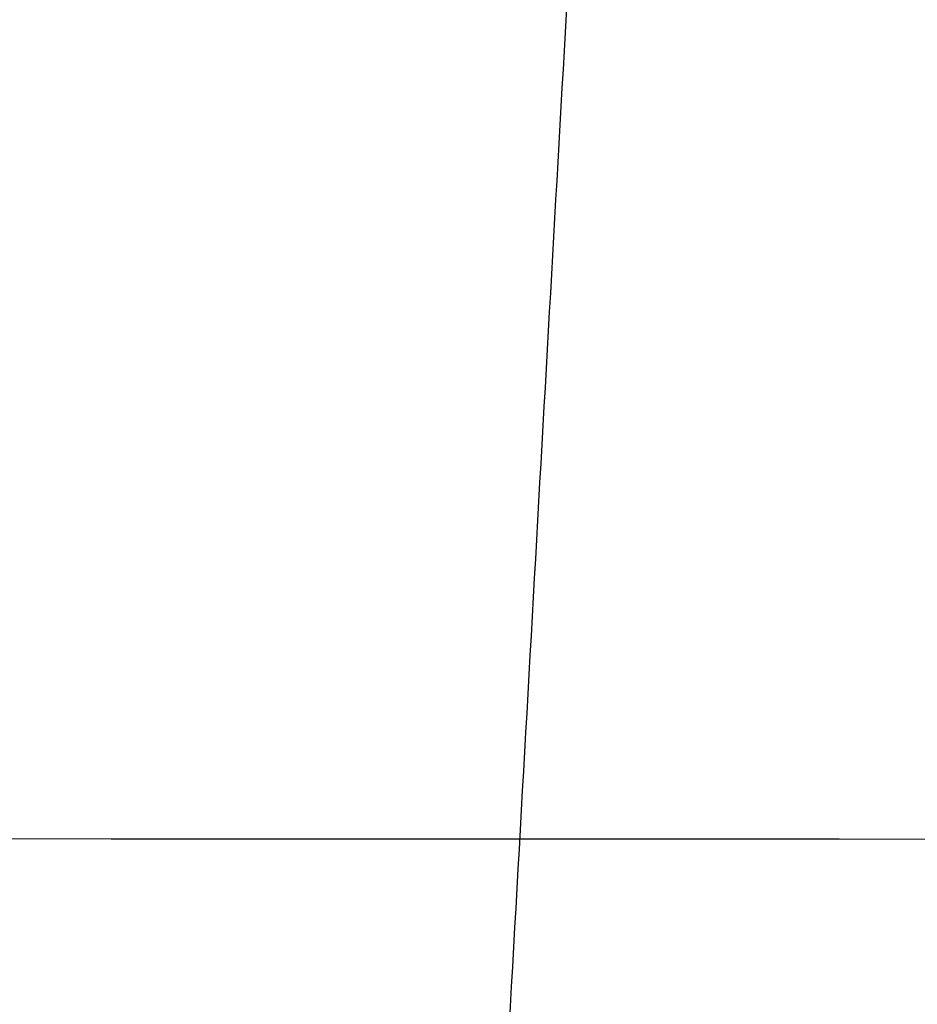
# Model space of a CAD drawing. Header units: millimetres. Extents: x -250 to 340, y -513 to 133.
# Tile 100 of 256: x -126.961 to -126.793, y 16.336 to 16.521. Entities that reach past the tile are written whole.
import ezdxf

# ---------------------------------------------------------------- set-up
doc = ezdxf.new("R2010")
doc.units = ezdxf.units.MM
doc.header["$MEASUREMENT"] = 0
doc.layers.add('Predefinito', color=7, linetype='Continuous', true_color=0x000000)

# ---------------------------------------------------------------- blocks, each defined once
blk = doc.blocks.new('ELLP050450Q0')
at = {"layer": 'Predefinito'}
blk.add_rational_spline([(-126.80154, 9.90344, -56.07294), (-126.8008, 10.18017, -59.07429), (-126.95875, 7.18169, -59.33663)], [0.999985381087, 0.705444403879, 0.999999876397], degree=2, dxfattribs=at)
blk.add_open_spline([(-115.48977, 8.86707, 121.80538), (-116.53105, 8.86685, 121.15133), (-117.5495, 8.86669, 120.43903), (-118.53558, 8.86658, 119.67015), (-119.73418, 8.86645, 118.73557), (-120.88504, 8.86641, 117.71839), (-121.9723, 8.86645, 116.62587), (-123.05957, 8.86649, 115.53334), (-124.08243, 8.86661, 114.36552), (-125.02833, 8.86683, 113.13593), (-125.97422, 8.86705, 111.90634), (-126.84269, 8.86736, 110.61427), (-127.62359, 8.86778, 109.27598), (-128.4045, 8.8682, 107.93769), (-129.09889, 8.86872, 106.55334), (-129.70095, 8.86939, 105.13998), (-130.30302, 8.87005, 103.72661), (-130.81273, 8.87084, 102.28478), (-131.2313, 8.87181, 100.83091), (-131.64988, 8.87278, 99.37704), (-131.97654, 8.87392, 97.9115), (-132.21583, 8.87529, 96.44944), (-132.33548, 8.87597, 95.71841), (-132.43344, 8.87671, 94.98813), (-132.51058, 8.87752, 94.26026), (-132.52986, 8.87773, 94.07829), (-132.54784, 8.87793, 93.89647), (-132.56454, 8.87814, 93.71483), (-132.57289, 8.87825, 93.62401), (-132.58091, 8.87836, 93.53323), (-132.58862, 8.87846, 93.4425), (-132.59632, 8.87857, 93.35177), (-132.60459, 8.87874, 93.25993), (-132.61014, 8.87875, 93.17126), (-132.63234, 8.87879, 92.8166), (-132.65437, 8.87882, 92.46198), (-132.67622, 8.87886, 92.10739), (-132.76363, 8.87899, 90.68903), (-132.84818, 8.87913, 89.27121), (-132.92982, 8.87927, 87.85385), (-133.00136, 8.87939, 86.61171), (-133.07066, 8.8795, 85.36993), (-133.13768, 8.87962, 84.12847)], degree=3, knots=[207.546064, 207.546064, 207.546064, 207.546064, 213.398085, 213.398085, 213.398085, 220.511355, 220.511355, 220.511355, 227.624624, 227.624624, 227.624624, 234.737894, 234.737894, 234.737894, 241.851163, 241.851163, 241.851163, 248.964433, 248.964433, 248.964433, 256.077702, 256.077702, 256.077702, 259.634337, 259.634337, 259.634337, 260.523496, 260.523496, 260.523496, 260.968075, 260.968075, 260.968075, 261.412654, 261.412654, 261.412654, 263.190972, 263.190972, 263.190972, 270.304241, 270.304241, 270.304241, 276.538111, 276.538111, 276.538111, 276.538111], dxfattribs=at)
blk = doc.blocks.new('MSQ 50')
at = {"layer": 'Predefinito'}
blk.add_blockref('ELLP050450Q0', (0, 7.5, 200), dxfattribs=at)

msp = doc.modelspace()

# ---------------------------------------------------------------- block references
at = {"layer": 'Predefinito'}
msp.add_blockref('MSQ 50', (0, 0), dxfattribs=at)

doc.saveas('drawing.dxf')
